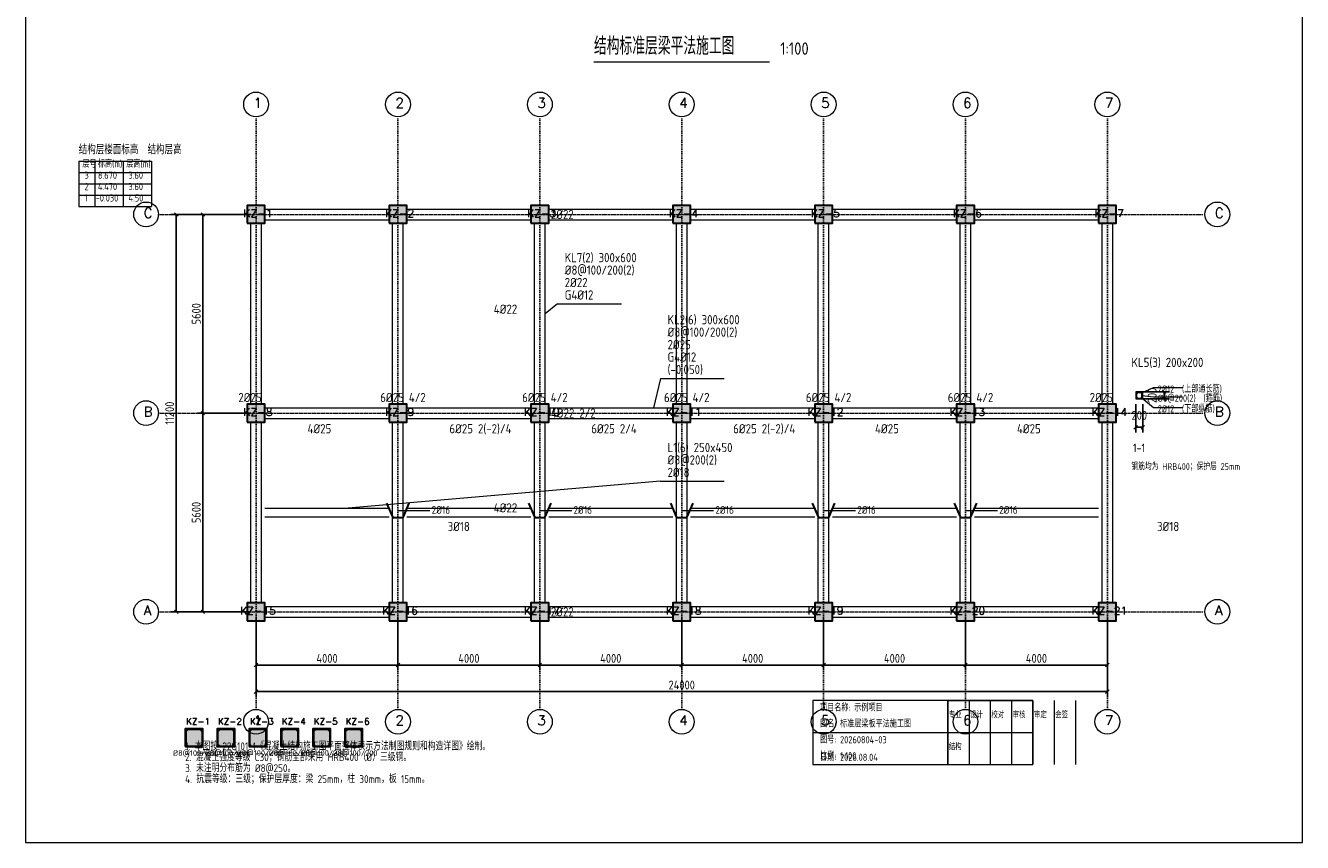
# Model space of a CAD drawing. Header units: millimetres. Extents: x -6500 to 29500, y -6500 to 40000.
# Tile 1 of 2: x -6500 to 29500, y -6500 to 16524. Entities that reach past the tile are written whole.
import ezdxf

# ---------------------------------------------------------------- set-up
doc = ezdxf.new("R2010")
doc.units = ezdxf.units.MM
doc.header["$LTSCALE"] = 100
doc.linetypes.add('DOT', pattern=[0.508, 0, -0.508])
for name, color, linetype, lineweight in [('S-AXIS', 3, 'Continuous', 15), ('S-AXIS_TEXT', 7, 'Continuous', 15), ('S-BEAM_CON', 4, 'Continuous', 20), ('S-BEAM_TEXT', 40, 'Continuous', 15), ('S-COLU', 6, 'Continuous', 30), ('S-COLU_HATCH', 254, 'Continuous', 15), ('S-COLU_NUM', 7, 'Continuous', 15), ('S-COLU_TEXT', 7, 'Continuous', 15), ('S-DETAIL', 7, 'Continuous', 15), ('S-DETAIL_TEXT', 7, 'Continuous', 15), ('S-DIM', 3, 'Continuous', 15), ('S-DOTE', 253, 'DOT', 15), ('S-PUB_TITLE', 4, 'Continuous', 15), ('S-REIN', 1, 'Continuous', 30), ('S-STIRRUP', 2, 'Continuous', 15), ('S-TAB', 7, 'Continuous', 15), ('S-TAB_TEXT', 7, 'Continuous', 15), ('S-TEXT', 7, 'Continuous', 15)]:
    doc.layers.add(name, color=color, linetype=linetype, lineweight=lineweight)
doc.styles.add('AXIS', font='txt.shx')
doc.styles.get("Standard").update_dxf_attribs({"font": 'GBENOR', "bigfont": 'GBCBIG'})
doc.dimstyles.new('DIM100', dxfattribs={"dimscale": 100, "dimtxt": 2.5, "dimasz": 2.5, "dimexe": 1.5, "dimexo": 1.5, "dimtad": 1, "dimtxsty": 'Standard', "dimtsz": 0.5, "dimcen": 2.5, "dimclrd": 3, "dimclre": 3, "dimclrt": 7, "dimazin": 3, "dimtfac": 1, "dimtmove": 0, "dimatfit": 3})

msp = doc.modelspace()

# ---------------------------------------------------------------- hatches: boundary and pattern name
at = {"layer": 'S-COLU_HATCH'}
for points in [[(-250, 10950), (250, 10950), (250, 11450), (-250, 11450), (-250, 10950)], [(3750, 10950), (4250, 10950), (4250, 11450), (3750, 11450), (3750, 10950)], [(7750, 10950), (8250, 10950), (8250, 11450), (7750, 11450), (7750, 10950)], [(11750, 10950), (12250, 10950), (12250, 11450), (11750, 11450), (11750, 10950)], [(15750, 10950), (16250, 10950), (16250, 11450), (15750, 11450), (15750, 10950)], [(19750, 10950), (20250, 10950), (20250, 11450), (19750, 11450), (19750, 10950)], [(23750, 10950), (24250, 10950), (24250, 11450), (23750, 11450), (23750, 10950)], [(-250, 5350), (250, 5350), (250, 5850), (-250, 5850), (-250, 5350)], [(3750, 5350), (4250, 5350), (4250, 5850), (3750, 5850), (3750, 5350)], [(7750, 5350), (8250, 5350), (8250, 5850), (7750, 5850), (7750, 5350)], [(11750, 5350), (12250, 5350), (12250, 5850), (11750, 5850), (11750, 5350)], [(15750, 5350), (16250, 5350), (16250, 5850), (15750, 5850), (15750, 5350)], [(19750, 5350), (20250, 5350), (20250, 5850), (19750, 5850), (19750, 5350)], [(23750, 5350), (24250, 5350), (24250, 5850), (23750, 5850), (23750, 5350)], [(-250, -250), (250, -250), (250, 250), (-250, 250), (-250, -250)], [(3750, -250), (4250, -250), (4250, 250), (3750, 250), (3750, -250)], [(7750, -250), (8250, -250), (8250, 250), (7750, 250), (7750, -250)], [(11750, -250), (12250, -250), (12250, 250), (11750, 250), (11750, -250)], [(15750, -250), (16250, -250), (16250, 250), (15750, 250), (15750, -250)], [(19750, -250), (20250, -250), (20250, 250), (19750, 250), (19750, -250)], [(23750, -250), (24250, -250), (24250, 250), (23750, 250), (23750, -250)], [(-2000, -3800), (-1500, -3800), (-1500, -3300), (-2000, -3300), (-2000, -3800)], [(-1100, -3800), (-600, -3800), (-600, -3300), (-1100, -3300), (-1100, -3800)], [(-200, -3800), (300, -3800), (300, -3300), (-200, -3300), (-200, -3800)], [(700, -3800), (1200, -3800), (1200, -3300), (700, -3300), (700, -3800)], [(1600, -3800), (2100, -3800), (2100, -3300), (1600, -3300), (1600, -3800)], [(2500, -3800), (3000, -3800), (3000, -3300), (2500, -3300), (2500, -3800)]]:
    msp.add_hatch(color=7, dxfattribs=at).paths.add_polyline_path(points)
at = {"layer": 'S-REIN'}
h = msp.add_hatch(color=1, dxfattribs=at)
edge = h.paths.add_edge_path()
edge.add_arc((24831, 6169), 6, 0, 360)
h = msp.add_hatch(color=1, dxfattribs=at)
edge = h.paths.add_edge_path()
edge.add_arc((24969, 6169), 6, 0, 360)
h = msp.add_hatch(color=1, dxfattribs=at)
edge = h.paths.add_edge_path()
edge.add_arc((24831, 6031), 6, 0, 360)
h = msp.add_hatch(color=1, dxfattribs=at)
edge = h.paths.add_edge_path()
edge.add_arc((24969, 6031), 6, 0, 360)

# ---------------------------------------------------------------- linework, layer by layer
at = {"layer": 'S-AXIS'}
for centre in [(0, 14300), (4000, 14300), (8000, 14300), (12000, 14300), (16000, 14300), (20000, 14300), (24000, 14300), (-3100, 11200), (27100, 11200), (-3100, 5600), (27100, 5600), (-3100, 0), (27100, 0), (0, -3100), (4000, -3100), (8000, -3100), (12000, -3100), (16000, -3100), (20000, -3100), (24000, -3100)]:
    msp.add_circle(centre, 350, dxfattribs=at)
at = {"layer": 'S-BEAM_CON'}
for p, q in [((250, 11350), (3750, 11350)), ((4250, 11350), (7750, 11350)), ((8250, 11350), (11750, 11350)), ((12250, 11350), (15750, 11350)), ((16250, 11350), (19750, 11350)), ((20250, 11350), (23750, 11350)), ((-150, 5850), (-150, 10950)), ((150, 5850), (150, 10950)), ((250, 11050), (3750, 11050)), ((3850, 5850), (3850, 10950)), ((4150, 5850), (4150, 10950)), ((4250, 11050), (7750, 11050)), ((7850, 5850), (7850, 10950)), ((8150, 5850), (8150, 10950)), ((8250, 11050), (11750, 11050)), ((11850, 5850), (11850, 10950)), ((12150, 5850), (12150, 10950)), ((12250, 11050), (15750, 11050)), ((15850, 5850), (15850, 10950)), ((16150, 5850), (16150, 10950)), ((16250, 11050), (19750, 11050)), ((19850, 5850), (19850, 10950)), ((20150, 5850), (20150, 10950)), ((20250, 11050), (23750, 11050)), ((23850, 5850), (23850, 10950)), ((24150, 5850), (24150, 10950)), ((250, 5750), (3750, 5750)), ((250, 5450), (3750, 5450)), ((4250, 5750), (7750, 5750)), ((4250, 5450), (7750, 5450)), ((8250, 5750), (11750, 5750)), ((8250, 5450), (11750, 5450)), ((12250, 5750), (15750, 5750)), ((12250, 5450), (15750, 5450)), ((16250, 5750), (19750, 5750)), ((16250, 5450), (19750, 5450)), ((20250, 5750), (23750, 5750)), ((20250, 5450), (23750, 5450)), ((-150, 250), (-150, 5350)), ((150, 250), (150, 5350)), ((3850, 250), (3850, 5350)), ((4150, 250), (4150, 5350)), ((7850, 250), (7850, 5350)), ((8150, 250), (8150, 5350)), ((11850, 250), (11850, 5350)), ((12150, 250), (12150, 5350)), ((15850, 250), (15850, 5350)), ((16150, 250), (16150, 5350)), ((19850, 250), (19850, 5350)), ((20150, 250), (20150, 5350)), ((23850, 250), (23850, 5350)), ((24150, 250), (24150, 5350)), ((250, 2925), (3750, 2925)), ((4250, 2925), (7750, 2925)), ((8250, 2925), (11750, 2925)), ((12250, 2925), (15750, 2925)), ((16250, 2925), (19750, 2925)), ((20250, 2925), (23750, 2925)), ((250, 2675), (3750, 2675)), ((4250, 2675), (7750, 2675)), ((8250, 2675), (11750, 2675)), ((12250, 2675), (15750, 2675)), ((16250, 2675), (19750, 2675)), ((20250, 2675), (23750, 2675)), ((250, 150), (3750, 150)), ((4250, 150), (7750, 150)), ((8250, 150), (11750, 150)), ((12250, 150), (15750, 150)), ((16250, 150), (19750, 150)), ((20250, 150), (23750, 150)), ((250, -150), (3750, -150)), ((4250, -150), (7750, -150)), ((8250, -150), (11750, -150)), ((12250, -150), (15750, -150)), ((16250, -150), (19750, -150)), ((20250, -150), (23750, -150))]:
    msp.add_line(p, q, dxfattribs=at)
at = {"layer": 'S-BEAM_TEXT'}
for p, q in [((8500, 8680), (8150, 8400)), ((8500, 8680), (10300, 8680)), ((11400, 6580), (11200, 5750)), ((11400, 6580), (13200, 6580)), ((11400, 3680), (2600, 2925)), ((11400, 3680), (13200, 3680)), ((4000, 2852), (4900, 2852)), ((8000, 2852), (8900, 2852)), ((12000, 2852), (12900, 2852)), ((16000, 2852), (16900, 2852)), ((20000, 2852), (20900, 2852))]:
    msp.add_line(p, q, dxfattribs=at)
at = {"layer": 'S-COLU'}
for points in [[(-250, 10950), (250, 10950), (250, 11450), (-250, 11450), (-250, 10950)], [(3750, 10950), (4250, 10950), (4250, 11450), (3750, 11450), (3750, 10950)], [(7750, 10950), (8250, 10950), (8250, 11450), (7750, 11450), (7750, 10950)], [(11750, 10950), (12250, 10950), (12250, 11450), (11750, 11450), (11750, 10950)], [(15750, 10950), (16250, 10950), (16250, 11450), (15750, 11450), (15750, 10950)], [(19750, 10950), (20250, 10950), (20250, 11450), (19750, 11450), (19750, 10950)], [(23750, 10950), (24250, 10950), (24250, 11450), (23750, 11450), (23750, 10950)], [(-250, 5350), (250, 5350), (250, 5850), (-250, 5850), (-250, 5350)], [(3750, 5350), (4250, 5350), (4250, 5850), (3750, 5850), (3750, 5350)], [(7750, 5350), (8250, 5350), (8250, 5850), (7750, 5850), (7750, 5350)], [(11750, 5350), (12250, 5350), (12250, 5850), (11750, 5850), (11750, 5350)], [(15750, 5350), (16250, 5350), (16250, 5850), (15750, 5850), (15750, 5350)], [(19750, 5350), (20250, 5350), (20250, 5850), (19750, 5850), (19750, 5350)], [(23750, 5350), (24250, 5350), (24250, 5850), (23750, 5850), (23750, 5350)], [(-250, -250), (250, -250), (250, 250), (-250, 250), (-250, -250)], [(3750, -250), (4250, -250), (4250, 250), (3750, 250), (3750, -250)], [(7750, -250), (8250, -250), (8250, 250), (7750, 250), (7750, -250)], [(11750, -250), (12250, -250), (12250, 250), (11750, 250), (11750, -250)], [(15750, -250), (16250, -250), (16250, 250), (15750, 250), (15750, -250)], [(19750, -250), (20250, -250), (20250, 250), (19750, 250), (19750, -250)], [(23750, -250), (24250, -250), (24250, 250), (23750, 250), (23750, -250)], [(-2000, -3800), (-1500, -3800), (-1500, -3300), (-2000, -3300), (-2000, -3800)], [(-1100, -3800), (-600, -3800), (-600, -3300), (-1100, -3300), (-1100, -3800)], [(-200, -3800), (300, -3800), (300, -3300), (-200, -3300), (-200, -3800)], [(700, -3800), (1200, -3800), (1200, -3300), (700, -3300), (700, -3800)], [(1600, -3800), (2100, -3800), (2100, -3300), (1600, -3300), (1600, -3800)], [(2500, -3800), (3000, -3800), (3000, -3300), (2500, -3300), (2500, -3800)]]:
    msp.add_lwpolyline(points, close=True, dxfattribs=at)
at = {"layer": 'S-DETAIL'}
msp.add_lwpolyline([(24800, 6000), (25000, 6000), (25000, 6200), (24800, 6200), (24800, 6000)], close=True, dxfattribs=at)
at = {"layer": 'S-DETAIL_TEXT'}
for p, q in [((24969, 6169), (25300, 6320)), ((25300, 6320), (26120, 6320)), ((24969, 6031), (25300, 5760)), ((24975, 6100), (25300, 6060)), ((25300, 6060), (26120, 6060)), ((25300, 5760), (26120, 5760))]:
    msp.add_line(p, q, dxfattribs=at)
at = {"layer": 'S-DOTE'}
for p, q in [((0, -2750), (0, 13950)), ((4000, -2750), (4000, 13950)), ((8000, -2750), (8000, 13950)), ((12000, -2750), (12000, 13950)), ((16000, -2750), (16000, 13950)), ((20000, -2750), (20000, 13950)), ((24000, -2750), (24000, 13950)), ((-2750, 11200), (26750, 11200)), ((-2750, 5600), (26750, 5600)), ((-2750, 0), (26750, 0))]:
    msp.add_line(p, q, dxfattribs=at)
at = {"layer": 'S-PUB_TITLE'}
for points in [[(-6500, -6500), (29500, -6500), (29500, 40000), (-6500, 40000), (-6500, -6500)], [(15700, -4300), (21900, -4300), (21900, -2500), (15700, -2500), (15700, -4300)]]:
    msp.add_lwpolyline(points, close=True, dxfattribs=at)
at = {"layer": 'S-REIN'}
for points in [[(3680, 3060), (3856, 2657), (4144, 2657), (4320, 3060)], [(7680, 3060), (7856, 2657), (8144, 2657), (8320, 3060)], [(11680, 3060), (11856, 2657), (12144, 2657), (12320, 3060)], [(15680, 3060), (15856, 2657), (16144, 2657), (16320, 3060)], [(19680, 3060), (19856, 2657), (20144, 2657), (20320, 3060)]]:
    msp.add_lwpolyline(points, dxfattribs=at)
for centre, radius in [((24831, 6169), 6), ((24969, 6169), 6), ((24831, 6031), 6), ((24969, 6031), 6), ((-1962.5, -3337.5), 12.5), ((-1537.5, -3337.5), 12.5), ((-1062.5, -3337.5), 12.5), ((-637.5, -3337.5), 12.5), ((-162.5, -3337.5), 12.5), ((262.5, -3337.5), 12.5), ((737.5, -3337.5), 12.5), ((1162.5, -3337.5), 12.5), ((1637.5, -3337.5), 12.5), ((2062.5, -3337.5), 12.5), ((2537.5, -3337.5), 12.5), ((2962.5, -3337.5), 12.5), ((-1962.5, -3762.5), 12.5), ((-1537.5, -3762.5), 12.5), ((-1062.5, -3762.5), 12.5), ((-637.5, -3762.5), 12.5), ((-162.5, -3762.5), 12.5), ((262.5, -3762.5), 12.5), ((737.5, -3762.5), 12.5), ((1162.5, -3762.5), 12.5), ((1637.5, -3762.5), 12.5), ((2062.5, -3762.5), 12.5), ((2537.5, -3762.5), 12.5), ((2962.5, -3762.5), 12.5)]:
    msp.add_circle(centre, radius, dxfattribs=at)
at = {"layer": 'S-STIRRUP'}
for points in [[(24825, 6025), (24975, 6025), (24975, 6175), (24825, 6175), (24825, 6025)], [(-1975, -3775), (-1525, -3775), (-1525, -3325), (-1975, -3325), (-1975, -3775)], [(-1075, -3775), (-625, -3775), (-625, -3325), (-1075, -3325), (-1075, -3775)], [(-175, -3775), (275, -3775), (275, -3325), (-175, -3325), (-175, -3775)], [(725, -3775), (1175, -3775), (1175, -3325), (725, -3325), (725, -3775)], [(1625, -3775), (2075, -3775), (2075, -3325), (1625, -3325), (1625, -3775)], [(2525, -3775), (2975, -3775), (2975, -3325), (2525, -3325), (2525, -3775)]]:
    msp.add_lwpolyline(points, close=True, dxfattribs=at)
at = {"layer": 'S-TAB'}
for p, q in [((-5000, 12700), (-2950, 12700)), ((-5000, 12700), (-5000, 11420)), ((-4550, 12700), (-4550, 11420)), ((-3750, 12700), (-3750, 11420)), ((-2950, 12700), (-2950, 11420)), ((-5000, 12380), (-2950, 12380)), ((-5000, 12060), (-2950, 12060)), ((-5000, 11740), (-2950, 11740)), ((-5000, 11420), (-2950, 11420)), ((19500, -4300), (19500, -2500)), ((19500, -2500), (21900, -2500)), ((19500, -2500), (19500, -4300)), ((20100, -2500), (20100, -4300)), ((20700, -2500), (20700, -4300)), ((21300, -2500), (21300, -4300)), ((21900, -2500), (21900, -4300)), ((22500, -2500), (22500, -4300)), ((23100, -2500), (23100, -4300)), ((15700, -3400), (19500, -3400)), ((19500, -3400), (21900, -3400)), ((19500, -4300), (21900, -4300))]:
    msp.add_line(p, q, dxfattribs=at)
at = {"layer": 'S-TEXT'}
msp.add_line((9525, 15500), (14475, 15500), dxfattribs=at)

# ---------------------------------------------------------------- texts
at = {"layer": 'S-AXIS_TEXT', "color": 7, "style": 'AXIS'}
for s, p in [('1', (-70, 14202)), ('2', (3930, 14202)), ('3', (7930, 14202)), ('4', (11930, 14202)), ('5', (15930, 14202)), ('6', (19930, 14202)), ('7', (23930, 14202)), ('C', (-3170, 11102)), ('C', (27030, 11102)), ('B', (-3170, 5502)), ('B', (27030, 5502)), ('A', (-3170, -98)), ('A', (27030, -98)), ('1', (-70, -3198)), ('2', (3930, -3198)), ('3', (7930, -3198)), ('4', (11930, -3198)), ('5', (15930, -3198)), ('6', (19930, -3198)), ('7', (23930, -3198))]:
    msp.add_text(s, height=280, dxfattribs=at).set_placement(p)
at = {"layer": 'S-BEAM_TEXT'}
for s, height, p in [('2%%c22', 260, (8310, 11070)), ('KL7(2) 300x600', 260, (8700, 9853)), ('%%c8@100/200(2)', 260, (8700, 9502)), ('2%%c22', 260, (8700, 9151)), ('G4%%c12', 260, (8700, 8800)), ('4%%c22', 260, (6700, 8400)), ('KL2(6) 300x600', 260, (11600, 8104)), ('%%c8@100/200(2)', 260, (11600, 7753)), ('2%%c25', 260, (11600, 7402)), ('G4%%c12', 260, (11600, 7051)), ('(-0.050)', 260, (11600, 6700)), ('2%%c25', 260, (-500, 5910)), ('6%%c25 4/2', 260, (3500, 5910)), ('6%%c25 4/2', 260, (7500, 5910)), ('6%%c25 4/2', 260, (11500, 5910)), ('6%%c25 4/2', 260, (15500, 5910)), ('6%%c25 4/2', 260, (19500, 5910)), ('2%%c25', 260, (23500, 5910)), ('4%%c22 2/2', 260, (8310, 5470)), ('4%%c25', 260, (1450, 5030)), ('6%%c25 2(-2)/4', 260, (5450, 5030)), ('6%%c25 2/4', 260, (9450, 5030)), ('6%%c25 2(-2)/4', 260, (13450, 5030)), ('4%%c25', 260, (17450, 5030)), ('4%%c25', 260, (21450, 5030)), ('L1(6) 250x450', 260, (11600, 4502)), ('%%c8@200(2)', 260, (11600, 4151)), ('2%%c18', 260, (11600, 3800)), ('2%%c16', 220, (4950, 2762)), ('4%%c22', 260, (6700, 2800)), ('2%%c16', 220, (8950, 2762)), ('2%%c16', 220, (12950, 2762)), ('2%%c16', 220, (16950, 2762)), ('2%%c16', 220, (20950, 2762)), ('3%%c18', 260, (5400, 2275)), ('3%%c18', 260, (25400, 2275)), ('2%%c22', 260, (8310, -130))]:
    msp.add_text(s, height=height, dxfattribs=at).set_placement(p)
at = {"layer": 'S-COLU_NUM', "style": 'AXIS'}
for s, height, p in [('KZ-1', 220, (-360, 11120)), ('KZ-2', 220, (3640, 11120)), ('KZ-3', 220, (7640, 11120)), ('KZ-4', 220, (11640, 11120)), ('KZ-5', 220, (15640, 11120)), ('KZ-6', 220, (19640, 11120)), ('KZ-7', 220, (23640, 11120)), ('KZ-8', 220, (-360, 5520)), ('KZ-9', 220, (3640, 5520)), ('KZ-10', 220, (7550, 5520)), ('KZ-11', 220, (11550, 5520)), ('KZ-12', 220, (15550, 5520)), ('KZ-13', 220, (19550, 5520)), ('KZ-14', 220, (23550, 5520)), ('KZ-15', 220, (-450, -80)), ('KZ-16', 220, (3550, -80)), ('KZ-17', 220, (7550, -80)), ('KZ-18', 220, (11550, -80)), ('KZ-19', 220, (15550, -80)), ('KZ-20', 220, (19550, -80)), ('KZ-21', 220, (23550, -80)), ('KZ-1', 180, (-1973.2, -3180)), ('KZ-2', 180, (-1073.2, -3180)), ('KZ-3', 180, (-173.2, -3180)), ('KZ-4', 180, (726.8, -3180)), ('KZ-5', 180, (1626.8, -3180)), ('KZ-6', 180, (2526.8, -3180))]:
    msp.add_text(s, height=height, dxfattribs=at).set_placement(p)
at = {"layer": 'S-COLU_TEXT'}
for p in [(-2345.2, -4060), (-1445.2, -4060), (-545.2, -4060), (354.8, -4060), (1254.8, -4060), (2154.8, -4060)]:
    msp.add_text('%%c8@100/200', height=160, dxfattribs=at).set_placement(p)
at = {"layer": 'S-DETAIL_TEXT'}
for s, height, p in [('KL5(3) 200x200', 260, (24680, 6900)), ('2%%c12  (上部通长筋)', 200, (25420, 6180)), ('%%c8@200(2)  (箍筋)', 200, (25420, 5920)), ('2%%c12  (下部纵筋)', 200, (25420, 5620)), ('1-1', 240, (24720, 4500)), ('钢筋均为 HRB400；保护层 25mm', 190, (24680, 4000))]:
    msp.add_text(s, height=height, dxfattribs=at).set_placement(p)
at = {"layer": 'S-TAB_TEXT'}
for s, height, p in [('层号', 200, (-4899, 12524)), ('标高(m)', 200, (-4460, 12524)), ('层高(m)', 200, (-3660, 12524)), ('3', 200, (-4837, 12204)), ('8.670', 200, (-4460, 12204)), ('3.60', 200, (-3598, 12204)), ('2', 200, (-4837, 11884)), ('4.470', 200, (-4460, 11884)), ('3.60', 200, (-3598, 11884)), ('1', 200, (-4837, 11564)), ('-0.030', 200, (-4522, 11564)), ('4.50', 200, (-3598, 11564)), ('项目名称: 示例项目', 200, (15900, -2805)), ('专业', 180, (19530, -2995)), ('设计', 180, (20130, -2995)), ('校对', 180, (20730, -2995)), ('审核', 180, (21330, -2995)), ('审定', 180, (21930, -2995)), ('会签', 180, (22530, -2995)), ('图名: 标准层梁板平法施工图', 200, (15900, -3255)), ('图号: 20260804-03', 200, (15900, -3705)), ('比例: 1:100', 200, (15900, -4155)), ('结构', 180, (19530, -3895)), ('日期: 2026.08.04', 200, (15900, -4200))]:
    msp.add_text(s, height=height, dxfattribs=at).set_placement(p)
at = {"layer": 'S-TEXT'}
for s, height, p in [('结构标准层梁平法施工图', 500, (9525, 15700)), ('1:100', 350, (14775, 15700)), ('结构层楼面标高  结构层高', 240, (-5000, 12900)), ('2. 混凝土强度等级 C30；钢筋全部采用 HRB400（%%c）三级钢。', 220, (-2000, -4208)), ('1. 本图按 22G101-1《混凝土结构施工图平面整体表示方法制图规则和构造详图》绘制。', 220, (-2000, -3900)), ('3. 未注明分布筋为 %%c8@250。', 220, (-2000, -4516)), ('4. 抗震等级：三级；保护层厚度：梁 25mm，柱 30mm，板 15mm。', 220, (-2000, -4824))]:
    msp.add_text(s, height=height, dxfattribs=at).set_placement(p)

# ---------------------------------------------------------------- dimensions: what is measured, and where the dimension line sits
at = {"layer": 'S-DIM'}
for base, p1, p2, text in [((-2250, 0), (0, 0), (0, 11200), '11200'), ((-1500, 5600), (0, 5600), (0, 11200), '5600'), ((25600, 6000), (24800, 6000), (24800, 6200), '200'), ((-1500, 0), (0, 0), (0, 5600), '5600')]:
    msp.add_linear_dim(base=base, p1=p1, p2=p2, angle=90, text=text, dimstyle='DIM100', dxfattribs=at).render()
for base, p1, p2, text in [((24800, 5200), (24800, 6000), (25000, 6000), '200'), ((0, -1500), (0, 0), (4000, 0), '4000'), ((0, -2250), (0, 0), (24000, 0), '24000'), ((4000, -1500), (4000, 0), (8000, 0), '4000'), ((8000, -1500), (8000, 0), (12000, 0), '4000'), ((12000, -1500), (12000, 0), (16000, 0), '4000'), ((16000, -1500), (16000, 0), (20000, 0), '4000'), ((20000, -1500), (20000, 0), (24000, 0), '4000')]:
    msp.add_linear_dim(base=base, p1=p1, p2=p2, text=text, dimstyle='DIM100', dxfattribs=at).render()

doc.saveas('drawing.dxf')
